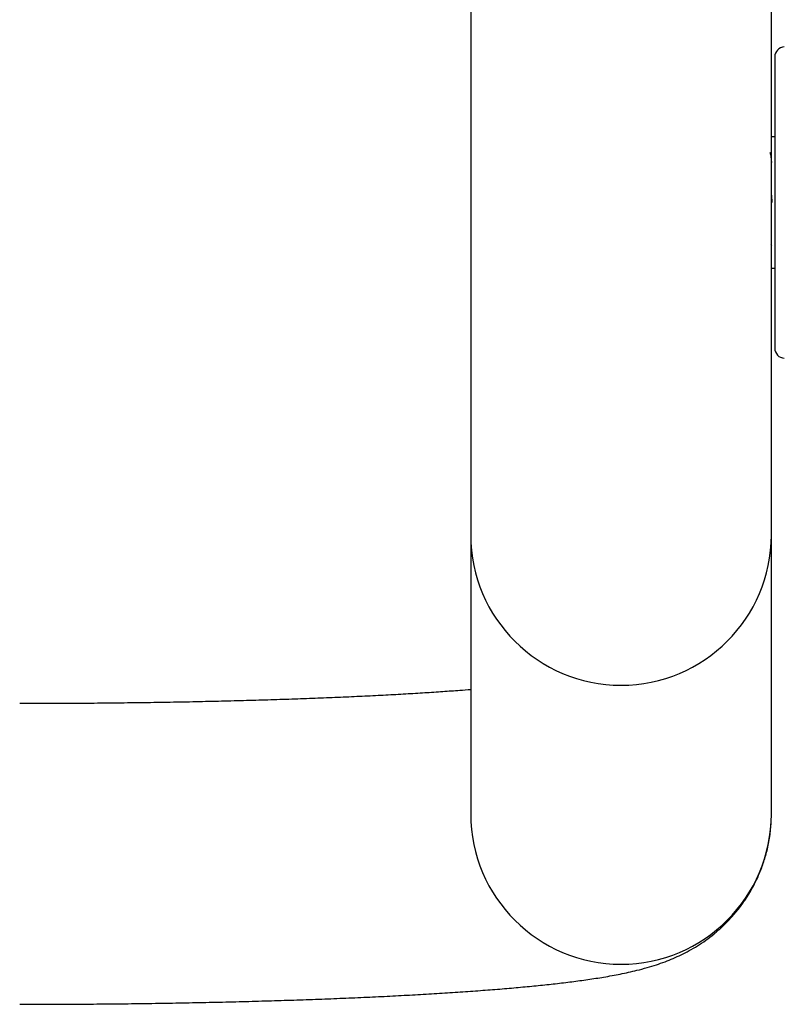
# Model space of a CAD drawing. Header units: inches. Extents: x 41.7 to 125.9, y 54.1 to 147.1.
# Tile 11 of 59: x 60.9 to 64.7, y 54.1 to 59. Entities that reach past the tile are written whole.
import ezdxf

# ---------------------------------------------------------------- set-up
doc = ezdxf.new("R2010")
doc.units = ezdxf.units.IN
doc.header["$LTSCALE"] = 20
doc.header["$MEASUREMENT"] = 0

msp = doc.modelspace()

# ---------------------------------------------------------------- linework, layer by layer
for p, q in [((63.1789720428, 61.1982184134), (63.1789720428, 56.4287744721)), ((64.6789720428, 56.4287744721), (64.6789720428, 61.1982184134)), ((64.6959720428, 58.8148843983), (64.6959720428, 58.8028540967)), ((64.6959720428, 58.8028540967), (64.6959720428, 57.3615173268)), ((64.6959720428, 58.4157008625), (64.6789720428, 58.4157008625)), ((64.6789720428, 58.325651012), (64.6721611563, 58.3374011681)), ((64.6789720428, 58.1256582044), (64.6808181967, 58.0882008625)), ((64.676320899, 57.8782695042), (64.6789720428, 57.8737000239)), ((64.6789720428, 57.7607008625), (64.6959720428, 57.7607008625)), ((63.1789720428, 56.4287744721), (63.1789720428, 55.0370225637)), ((64.6789720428, 55.0370225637), (64.6789720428, 56.4287744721))]:
    msp.add_line(p, q)
for centre, radius, start, end in [((64.7459720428, 58.8148843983), 0.0499999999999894, 92.99999999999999, 180), ((64.7459720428, 57.3615173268), 0.0500000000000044, 180, 266.9999999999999), ((63.9289720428, 56.4300735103), 0.7500011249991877, 180.099239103, 359.900760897), ((63.9289720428, 55.0383216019), 0.7500011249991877, 180.099239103, 359.900760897)]:
    msp.add_arc(centre, radius, start, end)
for points, knots in [([(64.67218838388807, 58.33623136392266), (64.67266114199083, 58.33560074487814), (64.67393518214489, 58.33390128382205), (64.67601050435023, 58.31998513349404), (64.67779896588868, 58.30435711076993), (64.67878614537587, 58.29131180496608), (64.67897204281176, 58.28885522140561)], [0, 0, 0, 0, 0.2090721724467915, 0.5634305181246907, 0.9177888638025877, 1, 1, 1, 1]), ([(63.17897204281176, 55.6578212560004), (63.16092706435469, 55.6563795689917), (63.11650560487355, 55.65283055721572), (63.0399691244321, 55.64737029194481), (62.95016332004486, 55.64143567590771), (62.85520612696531, 55.63571356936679), (62.7556226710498, 55.63022627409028), (62.6516376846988, 55.62500225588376), (62.54355609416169, 55.62006356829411), (62.43166106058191, 55.61543007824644), (62.31624232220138, 55.61111895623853), (62.19758923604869, 55.60714529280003), (62.07599315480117, 55.60352229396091), (61.95174711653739, 55.60026150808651), (61.82514609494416, 55.59737295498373), (61.69648696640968, 55.59486531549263), (61.56606840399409, 55.59274575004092), (61.43419080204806, 55.59102097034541), (61.30115569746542, 55.58969353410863), (61.16726680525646, 55.58877590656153), (61.04308159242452, 55.58827914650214), (60.963587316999, 55.58822461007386), (60.92897204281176, 55.58820086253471)], [0, 0, 0, 0, 0.0340956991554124, 0.0839336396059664, 0.1341766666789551, 0.1847498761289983, 0.2355935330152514, 0.2866598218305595, 0.3379102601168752, 0.3893136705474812, 0.4408446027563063, 0.4924821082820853, 0.5442087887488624, 0.5960100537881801, 0.6478735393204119, 0.6997886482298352, 0.751746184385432, 0.8037380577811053, 0.8557570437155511, 0.9077965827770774, 0.9598506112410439, 1, 1, 1, 1]), ([(60.92897204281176, 54.08820086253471), (60.95338536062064, 54.08821259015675), (61.02419479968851, 54.08824660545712), (61.14132336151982, 54.08862459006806), (61.28000046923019, 54.08947247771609), (61.41799867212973, 54.09074505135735), (61.55505039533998, 54.09243305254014), (61.69089586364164, 54.09453584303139), (61.82527844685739, 54.09704977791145), (61.9579463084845, 54.09997138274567), (62.08865320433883, 54.1032965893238), (62.21715960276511, 54.10702105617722), (62.34323384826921, 54.11114023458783), (62.46665349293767, 54.11564955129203), (62.58720683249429, 54.12054462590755), (62.70469473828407, 54.12582157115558), (62.81893290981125, 54.13147740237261), (62.92975473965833, 54.13751061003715), (63.03701508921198, 54.14392197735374), (63.14059545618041, 54.15071577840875), (63.24041133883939, 54.15790158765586), (63.33642320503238, 54.16549710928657), (63.42865366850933, 54.17353279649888), (63.51721599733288, 54.18205977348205), (63.60236496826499, 54.19116441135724), (63.68459617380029, 54.20099723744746), (63.76486605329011, 54.21183868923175), (63.84517090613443, 54.2242710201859), (63.92588728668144, 54.23894651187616), (63.99649265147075, 54.2544702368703), (64.05633200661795, 54.27031547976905), (64.10271897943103, 54.28447867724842), (64.14610727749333, 54.29967155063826), (64.18749510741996, 54.31619497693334), (64.22808462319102, 54.3346061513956), (64.26869392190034, 54.35550893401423), (64.30980111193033, 54.37953779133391), (64.3514921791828, 54.40728154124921), (64.39352193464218, 54.43923968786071), (64.43534272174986, 54.47574587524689), (64.47622100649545, 54.51696456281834), (64.51527131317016, 54.56280731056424), (64.55159144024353, 54.61295760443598), (64.58437790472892, 54.66694992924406), (64.61298186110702, 54.72424618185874), (64.63689644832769, 54.78428489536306), (64.65642577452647, 54.84860883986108), (64.67046182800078, 54.91652341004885), (64.6778828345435, 54.98034746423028), (64.67865486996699, 55.02051901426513), (64.67897204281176, 55.03702256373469)], [0, 0, 0, 0, 0.0134234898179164, 0.0389340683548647, 0.0644480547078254, 0.0899664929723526, 0.1154921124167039, 0.14102780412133, 0.166576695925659, 0.1921422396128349, 0.2177283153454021, 0.243339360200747, 0.2689805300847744, 0.2946579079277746, 0.3203787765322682, 0.3461519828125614, 0.3719884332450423, 0.3979017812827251, 0.4239094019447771, 0.4500338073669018, 0.4763047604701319, 0.5027625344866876, 0.5294631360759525, 0.5564870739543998, 0.5839549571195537, 0.6120573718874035, 0.6411179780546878, 0.6717458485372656, 0.7052796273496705, 0.7398010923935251, 0.7601966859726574, 0.7780532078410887, 0.7934894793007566, 0.8072438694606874, 0.8198852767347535, 0.831845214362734, 0.8434550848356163, 0.8549649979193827, 0.8664994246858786, 0.8781721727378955, 0.890031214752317, 0.9020660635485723, 0.9142372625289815, 0.926500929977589, 0.9388215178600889, 0.9511746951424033, 0.9635449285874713, 0.9771805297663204, 0.9906251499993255, 1, 1, 1, 1])]:
    msp.add_open_spline(points, degree=3, knots=knots)

doc.saveas('drawing.dxf')
